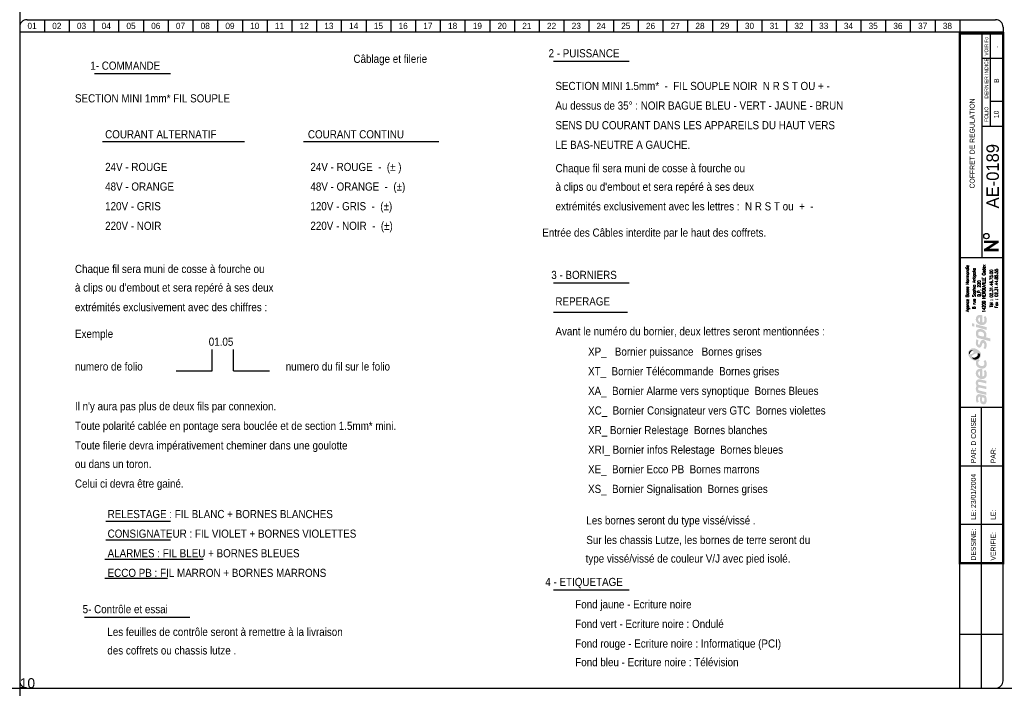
# Model space of a CAD drawing. Header units: millimetres. Extents: x 0 to 4898, y -400 to 270.
# Tile 1 of 11: x 0 to 398, y -400 to -130. Entities that reach past the tile are written whole.
import ezdxf
from ezdxf.enums import TextEntityAlignment as Align

# ---------------------------------------------------------------- set-up
doc = ezdxf.new("R2010")
doc.units = ezdxf.units.MM
doc.header["$LTSCALE"] = 25
doc.linetypes.add('CONTINU', pattern=[0])
doc.layers.get('0').update_dxf_attribs({"linetype": 'CONTINUOUS'})
doc.layers.get('Defpoints').update_dxf_attribs({"linetype": 'CONTINUOUS'})
for name, color, linetype in [('TEXTE', 92, 'CONTINU'), ('TRAIFIN', 1, 'CONTINU'), ('TRAIGROS', 40, 'CONTINU'), ('TRAIMOY', 150, 'CONTINU')]:
    doc.layers.add(name, color=color, linetype=linetype)
doc.styles.add('ROMANS8', font='ROMANS8.shx')
doc.styles.add('T1', font='arial.ttf')
doc.styles.add('TXT', font='txt', dxfattribs={"width": 0.8})

# ---------------------------------------------------------------- blocks, each defined once
blk = doc.blocks.new('FDP-DIV-CHU')
at = {"layer": 'TEXTE', "color": 7, "const_width": 1}
for points in [[(392.75, 180.25), (386.75, 180.25)], [(387.25, 177), (392.25, 180.25)], [(392.75, 177), (386.75, 177)]]:
    blk.add_lwpolyline(points, dxfattribs=at)
at = {"layer": 'TEXTE', "color": 7}
blk.add_circle((387.76, 182.59), 1.08, dxfattribs=at)
at = {"layer": 'TRAIFIN', "color": 7}
for p, q in [((7, 270), (7, 265)), ((17, 270), (17, 265)), ((27, 270), (27, 265)), ((37, 270), (37, 265)), ((47, 270), (47, 265)), ((57, 270), (57, 265)), ((67, 270), (67, 265)), ((77, 270), (77, 265)), ((87, 270), (87, 265)), ((97, 270), (97, 265)), ((107, 270), (107, 265)), ((117, 270), (117, 265)), ((127, 270), (127, 265)), ((137, 270), (137, 265)), ((147, 270), (147, 265)), ((157, 270), (157, 265)), ((167, 270), (167, 265)), ((177, 270), (177, 265)), ((187, 270), (187, 265)), ((197, 270), (197, 265)), ((207, 270), (207, 265)), ((217, 270), (217, 265)), ((227, 270), (227, 265)), ((237, 270), (237, 265)), ((247, 270), (247, 265)), ((257, 270), (257, 265)), ((267, 270), (267, 265)), ((277, 270), (277, 265)), ((287, 270), (287, 265)), ((297, 270), (297, 265)), ((307, 270), (307, 265)), ((317, 270), (317, 265)), ((327, 270), (327, 265)), ((337, 270), (337, 265)), ((347, 270), (347, 265)), ((357, 270), (357, 265)), ((367, 270), (367, 265)), ((377, 270), (377, 265)), ((389.41, 227.04), (389.41, 264.5)), ((389.41, 237.09), (393.96, 237.09))]:
    blk.add_line(p, q, dxfattribs=at)
at = {"layer": 'TRAIGROS', "color": 7}
for p, q in [((-3, 267), (-3, 265)), ((0, 270), (391.5, 270)), ((394.5, 267), (394.5, 265)), ((394.5, 265), (-3, 265)), ((394.5, 265), (-3, 265)), ((-3, 265), (-3, 3)), ((386, 174), (386, 264.5)), ((394.5, 3), (394.5, 265)), ((386, 254.5), (394, 254.5)), ((386, 227.01), (394, 227.01)), ((377, 174), (394.5, 174)), ((377, 113.52), (394.51, 113.52)), ((377, -0.03), (377, 50.52)), ((0, 0), (391.5, 0))]:
    blk.add_line(p, q, dxfattribs=at)
at = {"layer": 'TRAIGROS', "color": 7, "const_width": 1}
blk.add_lwpolyline([(377, 264.5), (377, 50.52), (394.5, 50.52), (394.5, 264.5), (377, 264.5)], dxfattribs=at)
at = {"layer": 'TRAIGROS', "color": 7}
for centre, start, end in [((0, 267), 90, 180), ((391.5, 267), 0, 90), ((0, 3), 180, 270), ((391.5, 3), 270, 0)]:
    blk.add_arc(centre, 3, start, end, dxfattribs=at)
at = {"layer": 'TRAIMOY', "color": 7}
for p, q in [((385.75, -0.01), (385.75, 113.52)), ((377, 89.82), (394.51, 89.82)), ((377, 66.27), (394.51, 66.27)), ((377, 21.75), (394.51, 21.75))]:
    blk.add_line(p, q, dxfattribs=at)
at = {"layer": 'TEXTE', "color": 7}
for s, p in [('01', (2, 267.5)), ('02', (12, 267.5)), ('03', (22, 267.5)), ('04', (32, 267.5)), ('05', (42, 267.5)), ('06', (52, 267.5)), ('07', (62, 267.5)), ('08', (72, 267.5)), ('09', (82, 267.5)), ('10', (92, 267.5)), ('11', (102, 267.5)), ('12', (112, 267.5)), ('13', (122, 267.5)), ('14', (132, 267.5)), ('15', (142, 267.5)), ('16', (152, 267.5)), ('17', (162, 267.5)), ('18', (172, 267.5)), ('19', (182, 267.5)), ('20', (192, 267.5)), ('21', (202, 267.5)), ('22', (212, 267.5)), ('23', (222, 267.5)), ('24', (232, 267.5)), ('25', (242, 267.5)), ('26', (252, 267.5)), ('27', (262, 267.5)), ('28', (272, 267.5)), ('29', (282, 267.5)), ('30', (292, 267.5)), ('31', (302, 267.5)), ('32', (312, 267.5)), ('33', (322, 267.5)), ('34', (332, 267.5)), ('35', (342, 267.5)), ('36', (352, 267.5)), ('37', (362, 267.5)), ('38', (372, 267.5))]:
    blk.add_text(s, height=2.5, dxfattribs=at).set_placement(p, align=Align.MIDDLE)
at = {"layer": 'TEXTE', "color": 7, "width": 0.75}
blk.add_text('VOIR Fo', height=1.5, rotation=90, dxfattribs=at).set_placement((388.5, 255.5), (388.5, 263), align=Align.FIT)
at = {"layer": 'TEXTE', "color": 7, "style": 'TXT', "width": 0.8}
blk.add_text('DERNIER INDICE', height=1.5, rotation=90, dxfattribs=at).set_placement((388.5, 238.12))
at = {"layer": 'TEXTE', "color": 7}
blk.add_text('FOLIO', height=1.5, rotation=90, dxfattribs=at).set_placement((388.5, 231.76), align=Align.CENTER)
for s, p in [('PAR:', (383.51, 90.82)), ('PAR:', (391.51, 90.82)), ('LE:', (383.51, 67.95)), ('LE:', (391.51, 67.95)), ('DESSINE:', (383.51, 51.52)), ('VERIFIE:', (391.51, 51.52))]:
    blk.add_text(s, height=2, rotation=90, dxfattribs=at).set_placement(p)
at = {"layer": 'TEXTE'}
for tag, p in [('FOLIO_SUIVANT', (392.9, 259.04)), ('INDICE', (392.79, 245.35)), ('FOLIO', (392.79, 231.76))]:
    blk.add_attdef(tag, text='', height=2, rotation=90, dxfattribs=at).set_placement(p, align=Align.CENTER)
blk.add_attdef('INTITULE_DU_PLAN', text='', height=2, rotation=90, dxfattribs=at).set_placement((382, 220), align=Align.MIDDLE)
at = {"layer": 'TEXTE', "color": 4}
blk.add_attdef('NUMERO', text='', height=5, rotation=90, dxfattribs=at).set_placement((392.79, 206.79), align=Align.CENTER)
at = {"layer": 'TEXTE'}
for tag, p in [('DESSINATEUR', (383.53, 97.95)), ('DATE', (383.51, 72.76))]:
    blk.add_attdef(tag, p, '', height=2, rotation=90, dxfattribs=at)
blk = doc.blocks.new('LOGO')
h = blk.add_hatch(color=187)
h.paths.add_polyline_path([(0.27, -25.15), (-0.26, -25.03), (-0.61, -25.01), (-0.96, -25.01), (-1.3, -25.15), (-1.56, -25.39), (-1.76, -25.66), (-1.92, -26.06), (-2.01, -26.61), (-2, -27.13), (-1.95, -27.54), (-1.82, -27.98), (-1.59, -28.49), (-0.78, -28.03), (-0.88, -27.84), (-0.99, -27.58), (-1.06, -27.27), (-1.09, -26.94), (-1.07, -26.65), (-1.03, -26.36), (-0.9, -26.15), (-0.74, -26.05), (-0.59, -26.04), (-0.23, -26.1), (-0.26, -26.47), (-0.29, -26.77), (-0.31, -27.1), (-0.31, -27.41), (-0.26, -27.77), (-0.19, -28.1), (-0.05, -28.44), (0.2, -28.78), (0.48, -28.98), (0.87, -29.11), (1.22, -29.1), (1.58, -29.04), (1.84, -28.87), (2.14, -28.53), (2.3, -28.16), (2.37, -27.71), (2.36, -27.1), (2.28, -26.51), (2.08, -25.89), (1.89, -25.54), (0.84, -25.3)])
h.paths.add_polyline_path([(0.54, -26.31), (1.32, -26.47), (1.41, -26.69), (1.48, -27.01), (1.49, -27.42), (1.48, -27.74), (1.4, -27.9), (1.29, -28.03), (1.14, -28.09), (0.96, -28.1), (0.81, -28.07), (0.69, -27.97), (0.6, -27.85), (0.54, -27.71), (0.5, -27.54), (0.49, -27.3), (0.49, -27.06), (0.5, -26.59)], flags=16)
h.paths.add_polyline_path([(-0.88, -23.47), (-0.97, -23.29), (-1.06, -23.08), (-1.08, -22.86), (-1.05, -22.63), (-0.97, -22.45), (-0.79, -22.36), (-0.5, -22.33), (2.29, -23.01), (2.29, -21.94), (-0.8, -21.24), (-0.96, -21.08), (-1.06, -20.77), (-1.1, -20.45), (-1, -20.2), (-0.87, -20.11), (-0.7, -20.03), (-0.48, -20.05), (2.29, -20.7), (2.29, -19.65), (-0.36, -19.01), (-0.65, -19), (-1.01, -19.01), (-1.3, -19.12), (-1.55, -19.28), (-1.77, -19.54), (-1.9, -19.8), (-1.98, -20), (-2.02, -20.38), (-2.01, -20.76), (-1.91, -21.13), (-1.79, -21.45), (-1.64, -21.71), (-1.75, -21.83), (-1.89, -22.08), (-1.98, -22.36), (-2.01, -22.66), (-2.01, -23), (-1.95, -23.36), (-1.85, -23.71), (-1.69, -24.08), (-1.5, -24.43), (2.29, -25.32), (2.29, -24.26)])
h.paths.add_polyline_path([(-0.19, -14.81), (-0.51, -14.81), (-0.91, -14.88), (-1.19, -15), (-1.42, -15.16), (-1.64, -15.38), (-1.83, -15.67), (-1.95, -15.97), (-2, -16.26), (-2.02, -16.52), (-2.01, -16.84), (-1.96, -17.15), (-1.84, -17.46), (-1.65, -17.81), (-1.41, -18.09), (-1.14, -18.33), (-0.89, -18.51), (-0.59, -18.68), (-0.17, -18.82), (0.24, -18.89), (0.59, -18.91), (0.98, -18.88), (1.37, -18.75), (1.77, -18.51), (2.17, -18.06), (2.33, -17.58), (2.38, -17.11), (2.38, -16.56), (2.33, -16.15), (2.2, -15.79), (2.03, -15.5), (1.82, -15.25), (1.14, -15.68), (1.3, -15.94), (1.42, -16.3), (1.49, -16.68), (1.49, -16.99), (1.43, -17.33), (1.23, -17.63), (0.99, -17.81), (0.79, -17.86), (0.6, -17.84), (0.6, -14.97), (0.23, -14.85)])
h.paths.add_polyline_path([(-0.26, -17.69), (-0.43, -17.64), (-0.58, -17.55), (-0.76, -17.39), (-0.9, -17.24), (-1.01, -17.02), (-1.06, -16.86), (-1.08, -16.63), (-1.06, -16.36), (-0.96, -16.16), (-0.83, -15.98), (-0.62, -15.87), (-0.44, -15.83), (-0.26, -15.83)], flags=16)
h.paths.add_polyline_path([(-0.09, -13.56), (-0.44, -13.4), (-0.74, -13.16), (-0.95, -12.9), (-1.04, -12.61), (-1.08, -12.36), (-1.02, -12.05), (-0.89, -11.83), (-0.73, -11.69), (-0.61, -11.61), (-0.5, -11.55), (-0.88, -10.89), (-1.08, -11.04), (-1.32, -11.18), (-1.51, -11.28), (-1.78, -11.38), (-1.87, -11.55), (-1.97, -11.89), (-2.01, -12.3), (-1.98, -12.76), (-1.82, -13.35), (-1.54, -13.76), (-1.25, -14.08), (-0.85, -14.34), (-0.48, -14.51), (-0.05, -14.65), (0.44, -14.71), (0.94, -14.69), (1.47, -14.5), (1.83, -14.25), (2.09, -13.94), (2.26, -13.6), (2.36, -13.21), (2.39, -12.82), (2.37, -12.43), (2.27, -11.98), (2.07, -11.58), (1.82, -11.23), (1.12, -11.67), (1.29, -11.95), (1.43, -12.27), (1.45, -12.61), (1.43, -12.96), (1.23, -13.36), (0.95, -13.57), (0.61, -13.63), (0.31, -13.63)])
h.paths.add_polyline_path([(1.25, -3.19), (0.94, -3.13), (0.59, -3.14), (0.32, -3.25), (0.1, -3.49), (-0.12, -3.81), (-0.25, -4.17), (-0.38, -4.62), (-0.46, -4.92), (-0.59, -5.03), (-0.74, -5.08), (-0.86, -5.03), (-0.96, -4.94), (-1.06, -4.74), (-1.12, -4.53), (-1.11, -4.23), (-1.07, -3.86), (-1.01, -3.51), (-0.93, -3.23), (-1.72, -2.85), (-1.84, -3.12), (-1.93, -3.4), (-1.97, -3.68), (-2, -3.98), (-2.02, -4.32), (-2, -4.65), (-1.94, -5.01), (-1.8, -5.31), (-1.64, -5.58), (-1.4, -5.84), (-1.11, -6.04), (-0.85, -6.17), (-0.56, -6.2), (-0.24, -6.15), (0.01, -5.99), (0.18, -5.81), (0.32, -5.51), (0.41, -5.18), (0.51, -4.86), (0.57, -4.63), (0.67, -4.45), (0.78, -4.33), (0.97, -4.29), (1.15, -4.35), (1.3, -4.55), (1.41, -4.85), (1.44, -5.24), (1.41, -5.62), (1.33, -5.91), (1.23, -6.15), (1.09, -6.39), (1.78, -6.81), (1.86, -6.74), (1.97, -6.61), (2.14, -6.32), (2.27, -6), (2.36, -5.62), (2.37, -5.24), (2.35, -4.86), (2.3, -4.52), (2.19, -4.21), (2.03, -3.92), (1.85, -3.65), (1.57, -3.35)])
h.paths.add_polyline_path([(1.14, 0.91), (0.82, 1.08), (0.5, 1.2), (0.1, 1.27), (-0.26, 1.3), (-0.73, 1.29), (-1.12, 1.19), (-1.38, 1.04), (-1.61, 0.8), (-1.77, 0.55), (-1.89, 0.33), (-1.98, 0.01), (-2.01, -0.32), (-1.99, -0.65), (-1.95, -1.02), (-1.88, -1.34), (-1.76, -1.63), (-1.63, -1.96), (-1.52, -2.24), (3.84, -3.66), (3.84, -2.51), (1.96, -2.01), (2.11, -1.85), (2.24, -1.56), (2.27, -1.32), (2.29, -1.04), (2.27, -0.75), (2.21, -0.44), (2.07, -0.1), (1.9, 0.2), (1.71, 0.44), (1.43, 0.71)])
h.paths.add_polyline_path([(0.98, -1.77), (-0.92, -1.28), (-0.98, -1.1), (-1.05, -0.84), (-1.07, -0.56), (-1.04, -0.29), (-0.94, -0.06), (-0.77, 0.11), (-0.53, 0.2), (-0.24, 0.22), (0.04, 0.2), (0.35, 0.13), (0.58, 0.05), (0.81, -0.07), (1.02, -0.24), (1.19, -0.46), (1.27, -0.68), (1.28, -0.93), (1.28, -1.16), (1.24, -1.43), (1.15, -1.61)], flags=16)
h.paths.add_polyline_path([(-1.97, 3.22), (-1.97, 2.11), (2.35, 0.95), (2.35, 2.06)])
h.paths.add_polyline_path([(-3.55, 3.65), (-3.55, 2.48), (-2.65, 2.25), (-2.65, 3.43)])
h.paths.add_polyline_path([(-0.19, 6.99), (-0.51, 6.99), (-0.91, 6.92), (-1.19, 6.81), (-1.42, 6.64), (-1.64, 6.43), (-1.83, 6.14), (-1.95, 5.83), (-2, 5.54), (-2.02, 5.28), (-2.01, 4.96), (-1.96, 4.66), (-1.84, 4.34), (-1.65, 4), (-1.41, 3.71), (-1.14, 3.48), (-0.89, 3.29), (-0.59, 3.12), (-0.17, 2.98), (0.24, 2.92), (0.59, 2.89), (0.98, 2.93), (1.37, 3.06), (1.77, 3.29), (2.17, 3.75), (2.33, 4.22), (2.38, 4.7), (2.38, 5.24), (2.33, 5.65), (2.2, 6.02), (2.03, 6.3), (1.82, 6.56), (1.14, 6.13), (1.3, 5.87), (1.42, 5.5), (1.49, 5.12), (1.49, 4.82), (1.43, 4.47), (1.23, 4.17), (0.99, 4), (0.79, 3.94), (0.6, 3.96), (0.6, 6.83), (0.23, 6.96)])
h.paths.add_polyline_path([(-0.26, 4.11), (-0.43, 4.16), (-0.58, 4.26), (-0.76, 4.42), (-0.9, 4.56), (-1.01, 4.78), (-1.06, 4.95), (-1.08, 5.17), (-1.06, 5.44), (-0.96, 5.64), (-0.83, 5.82), (-0.62, 5.93), (-0.44, 5.97), (-0.26, 5.97)], flags=16)
h = blk.add_hatch(color=135)
h.paths.add_polyline_path([(-2.62, -6.48), (-2.99, -6.44), (-3.33, -6.46), (-3.66, -6.54), (-3.9, -6.66), (-4.19, -6.88), (-4.48, -7.12), (-4.72, -7.4), (-4.9, -7.71), (-5.08, -8.08), (-5.15, -8.51), (-5.14, -8.84), (-5.03, -9.22), (-4.88, -9.56), (-4.68, -9.88), (-4.46, -10.22), (-4.19, -10.51), (-3.87, -10.81), (-3.57, -11.02), (-3.23, -11.21), (-2.91, -11.36), (-2.54, -11.44), (-2.16, -11.45), (-1.78, -11.38), (-1.51, -11.28), (-1.32, -11.18), (-1.08, -11.04), (-0.88, -10.89), (-0.73, -10.77), (-0.54, -10.54), (-0.29, -10.22), (-0.06, -9.77), (0.06, -9.2), (0.05, -8.64), (-0.11, -8.22), (-0.36, -7.85), (-0.69, -7.52), (-1.07, -7.21), (-1.43, -6.95), (-1.9, -6.73), (-2.27, -6.57)])
h.paths.add_polyline_path([(-2.94, -7.94), (-2.93, -8.06), (-2.93, -8.18), (-2.98, -8.34), (-3.08, -8.43), (-3.22, -8.54), (-3.43, -8.66), (-3.65, -8.75), (-3.89, -8.84), (-4.16, -8.87), (-4.34, -8.85), (-4.5, -8.82), (-4.67, -8.73), (-4.76, -8.58), (-4.8, -8.43), (-4.79, -8.24), (-4.75, -8.06), (-4.69, -7.92), (-4.59, -7.78), (-4.48, -7.64), (-4.34, -7.51), (-4.19, -7.41), (-4, -7.31), (-3.79, -7.28), (-3.58, -7.31), (-3.42, -7.38), (-3.25, -7.49), (-3.12, -7.62), (-3.02, -7.79)], flags=16)
h.paths.add_polyline_path([(-1.84, -8.57), (-1.32, -8.49), (-1.12, -8.49), (-0.87, -8.49), (-0.65, -8.57), (-0.45, -8.72), (-0.32, -8.9), (-0.26, -9.1), (-0.28, -9.35), (-0.35, -9.63), (-0.51, -9.97), (-0.73, -10.32), (-1.02, -10.58), (-1.39, -10.82), (-1.78, -10.98), (-2.23, -11.04), (-2.55, -11.01), (-2.82, -10.95), (-3.16, -10.77), (-3.4, -10.52), (-3.53, -10.28), (-3.6, -10.02), (-3.6, -9.73), (-3.5, -9.48), (-3.31, -9.23), (-3, -9.04), (-2.68, -8.88), (-2.26, -8.71)], flags=16)
h = blk.add_hatch(color=253)
h.paths.add_polyline_path([(-4, -7.31), (-4.19, -7.41), (-4.34, -7.51), (-4.48, -7.64), (-4.59, -7.78), (-4.69, -7.92), (-4.75, -8.06), (-4.79, -8.24), (-4.8, -8.43), (-4.76, -8.58), (-4.67, -8.73), (-4.5, -8.82), (-4.34, -8.85), (-4.36, -8.64), (-4.33, -8.43), (-4.27, -8.21), (-4.19, -8.05), (-4.09, -7.91), (-3.95, -7.79), (-3.82, -7.69), (-3.65, -7.62), (-3.47, -7.58), (-3.28, -7.58), (-3.12, -7.62), (-3.25, -7.49), (-3.42, -7.38), (-3.58, -7.31), (-3.79, -7.28)])
h.paths.add_polyline_path([(-0.87, -8.49), (-1.12, -8.49), (-1.32, -8.49), (-1.27, -8.65), (-1.22, -8.89), (-1.24, -9.17), (-1.31, -9.4), (-1.45, -9.63), (-1.67, -9.84), (-1.91, -10), (-2.2, -10.15), (-2.48, -10.22), (-2.71, -10.25), (-2.97, -10.24), (-3.22, -10.21), (-3.44, -10.12), (-3.6, -10.02), (-3.53, -10.28), (-3.4, -10.52), (-3.16, -10.77), (-2.82, -10.95), (-2.55, -11.01), (-2.23, -11.04), (-1.78, -10.98), (-1.39, -10.82), (-1.02, -10.58), (-0.73, -10.32), (-0.51, -9.97), (-0.35, -9.63), (-0.28, -9.35), (-0.26, -9.1), (-0.32, -8.9), (-0.45, -8.72), (-0.65, -8.57)])
at = {"color": 7, "style": 'ROMANS8', "width": 0.8}
for s, height, p in [('Agence Basse Normandie', 1.2384, (-4.85, 17.68)), ('8 rue Sophia Antipolis', 1.2384, (-2.12, 17.68)), ('14209 HEROUVILLE Cedex', 1.2384, (1.84, 17.68)), ('B.P. 220', 1.238, (-0.08, 17.68)), ('Tél : 02.31.46.75.00', 1.2384, (4.88, 17.68)), ('Fax : 02.31.44.85.55', 1.2384, (6.91, 17.68))]:
    blk.add_text(s, height=height, rotation=90, dxfattribs=at).set_placement(p, align=Align.CENTER)

msp = doc.modelspace()

# ---------------------------------------------------------------- linework, layer by layer
at = {"layer": 'Defpoints', "ltscale": 0.25}
for p, direction in [((0, 0), (0, -1)), ((0, -400), (1, 0))]:
    msp.add_xline(p, direction, dxfattribs=at)
at = {"layer": 'TEXTE'}
for p, q in [((215.73, -146.72), (246.39, -146.72)), ((30.27, -151.72), (60.93, -151.72)), ((33.53, -179.26), (90.92, -179.26)), ((114.74, -179.26), (169.44, -179.26)), ((215.73, -236.25), (246.39, -236.25)), ((215.73, -248.19), (245.73, -248.19)), ((77.84, -271.81), (77.84, -263.26)), ((86.39, -271.81), (86.39, -263.26)), ((63.26, -271.81), (77.84, -271.81)), ((86.39, -271.81), (100.98, -271.81)), ((34.77, -332.55), (60.98, -332.55)), ((34.77, -340.05), (60.98, -340.05)), ((34.46, -347.89), (74.19, -347.89)), ((34.46, -355.62), (59.74, -355.62)), ((215.73, -360.27), (246.39, -360.27)), ((26.25, -371.3), (68.75, -371.3))]:
    msp.add_line(p, q, dxfattribs=at)

# ---------------------------------------------------------------- block references
msp.add_blockref('LOGO', (388.5, -256.24))
msp.add_blockref('FDP-DIV-CHU', (3, -400), dxfattribs=at).add_auto_attribs({'DATE': '23/01/2004', 'DESSINATEUR': 'D COISEL', 'NUMERO': 'AE-0189', 'INTITULE_DU_PLAN': 'COFFRET DE REGULATION', 'FOLIO': '10', 'FOLIO_SUIVANT': '-', 'INDICE': 'B'})

# ---------------------------------------------------------------- texts
at = {"layer": 'Defpoints', "ltscale": 0.25, "insert": (0, -395.98), "char_height": 4, "attachment_point": 1, "style": 'T1'}
msp.add_mtext_dynamic_manual_height_columns('10', width=90.3923, gutter_width=20, heights=[0], dxfattribs=at)
at = {"layer": 'TEXTE', "width": 0.9}
for s, p in [('2 - PUISSANCE', (228.12, -145.21)), ('1- COMMANDE', (42.66, -150.21)), ('Câblage et filerie', (149.81, -147.43)), ('3 - BORNIERS', (228.12, -234.73)), ('4 - ETIQUETAGE', (228.12, -358.75)), ('5- Contrôle et essai', (42.66, -369.73))]:
    msp.add_text(s, height=3.3, dxfattribs=at).set_placement(p, align=Align.CENTER)
for s, p in [('SECTION MINI 1.5mm*  -  FIL SOUPLE NOIR  N R S T OU + - ', (216.55, -158.41)), ('SECTION MINI 1mm* FIL SOUPLE', (22.34, -163.41)), ('Au dessus de 35° : NOIR BAGUE BLEU - VERT - JAUNE - BRUN', (216.55, -166.33)), ('SENS DU COURANT DANS LES APPAREILS DU HAUT VERS ', (216.55, -174.25)), ('COURANT ALTERNATIF', (34.54, -177.93)), ('COURANT CONTINU', (116.5, -177.93)), ('LE BAS-NEUTRE A GAUCHE.', (216.55, -182.17)), ('24V - ROUGE', (34.54, -191.13)), ('24V - ROUGE  -  (%%p )', (117.51, -191.13)), ('Chaque fil sera muni de cosse à fourche ou ', (216.6, -191.61)), ('48V - ORANGE', (34.54, -199.05)), ('48V - ORANGE  -  (%%p)', (117.51, -199.05)), ("à clips ou d'embout et sera repéré à ses deux ", (216.6, -199.11)), ('120V - GRIS', (34.54, -206.97)), ('120V - GRIS  -  (%%p)', (117.51, -206.97)), ('extrémités exclusivement avec les lettres :  N R S T ou  +  -', (216.6, -207.03)), ('220V - NOIR', (34.54, -214.89)), ('220V - NOIR  -  (%%p)', (117.51, -214.89)), ('Entrée des Câbles interdite par le haut des coffrets.', (211.25, -217.65)), ('Chaque fil sera muni de cosse à fourche ou ', (22.34, -232.32)), ("à clips ou d'embout et sera repéré à ses deux ", (22.34, -239.82)), ('REPERAGE ', (216.55, -245.43)), ('extrémités exclusivement avec des chiffres :', (22.34, -247.74)), ('Avant le numéro du bornier, deux lettres seront mentionnées :', (216.55, -257.52)), ('Exemple', (22.34, -258.51)), ('01.05', (76.42, -261.71)), ('XP_   Bornier puissance   Bornes grises', (229.75, -265.72)), ('numero de folio ', (22.34, -271.71)), ('numero du fil sur le folio ', (107.53, -271.71)), ('XT_  Bornier Télécommande  Bornes grises', (229.75, -273.64)), ('XA_  Bornier Alarme vers synoptique  Bornes Bleues', (229.75, -281.56)), ("Il n'y aura pas plus de deux fils par connexion.", (22.34, -287.76)), ('XC_  Bornier Consignateur vers GTC  Bornes violettes', (229.75, -289.48)), ('Toute polarité cablée en pontage sera bouclée et de section 1.5mm* mini.', (22.34, -295.68)), ('XR_ Bornier Relestage  Bornes blanches', (229.75, -297.4)), ('Toute filerie devra impérativement cheminer dans une goulotte ', (22.34, -303.6)), ('XRI_ Bornier infos Relestage  Bornes bleues', (229.75, -305.32)), ('ou dans un toron. ', (22.34, -311.1)), ('XE_  Bornier Ecco PB  Bornes marrons', (229.75, -313.24)), ('Celui ci devra être gainé.', (22.34, -319.02)), ('XS_  Bornier Signalisation  Bornes grises', (229.75, -321.16)), ('RELESTAGE : FIL BLANC + BORNES BLANCHES', (35.54, -331.32)), ('Les bornes seront du type vissé/vissé .', (229.05, -333.87)), ('CONSIGNATEUR : FIL VIOLET + BORNES VIOLETTES', (35.54, -339.24)), ('Sur les chassis Lutze, les bornes de terre seront du ', (229.05, -341.79)), ('ALARMES : FIL BLEU + BORNES BLEUES', (35.54, -347.16)), ('  type vissé/vissé de couleur V/J avec pied isolé.', (226.55, -349.29)), ('ECCO PB : FIL MARRON + BORNES MARRONS', (35.54, -355.08)), ('Fond jaune - Ecriture noire', (224.55, -367.78)), ('Fond vert - Ecriture noire : Ondulé', (224.55, -375.7)), ('Les feuilles de contrôle seront à remettre à la livraison ', (35.43, -378.9)), ('Fond rouge - Ecriture noire : Informatique (PCI)', (224.55, -383.62)), ('des coffrets ou chassis lutze .', (35.43, -386.4)), ('Fond bleu - Ecriture noire : Télévision', (224.55, -391.14))]:
    msp.add_text(s, height=3.3, dxfattribs=at).set_placement(p)

doc.saveas('drawing.dxf')
